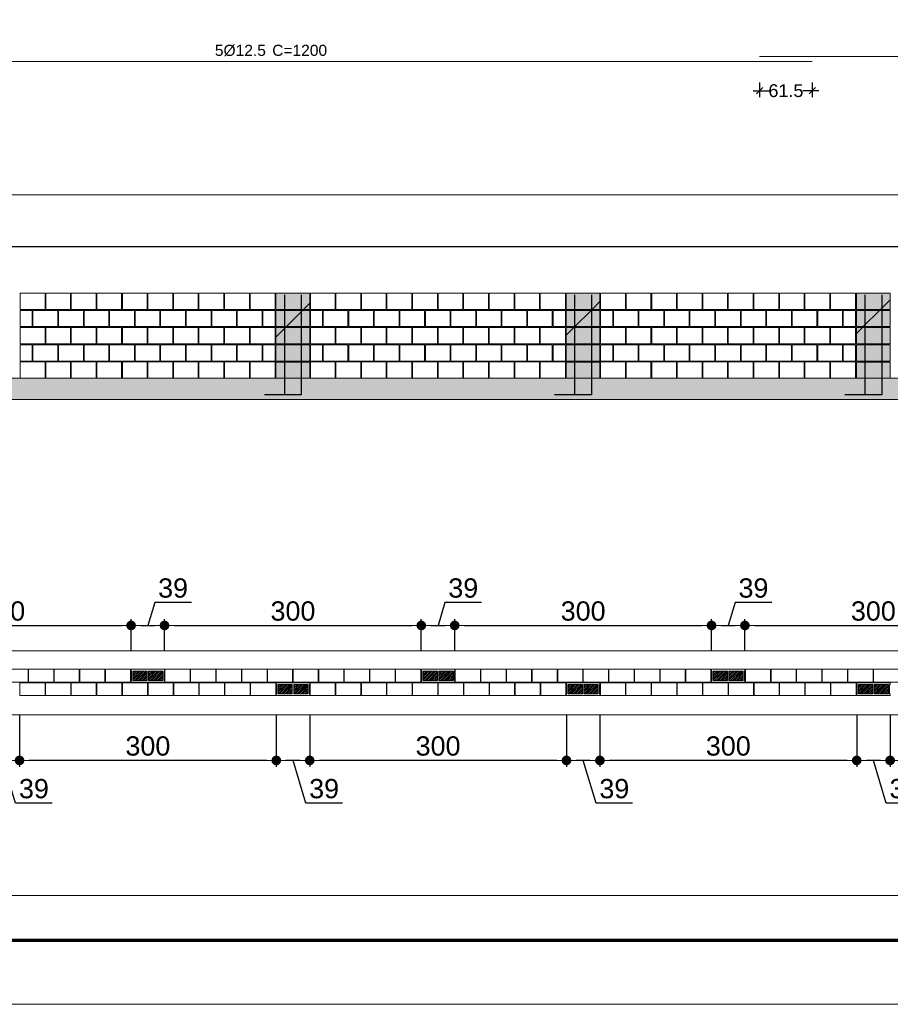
# Model space of a CAD drawing. Header units: millimetres. Extents: x 83 to 471, y -739 to 93.
# Tile 32 of 185: x 151 to 165, y -641 to -626. Entities that reach past the tile are written whole.
import ezdxf
from ezdxf.enums import TextEntityAlignment as Align

# ---------------------------------------------------------------- set-up
doc = ezdxf.new("R2010")
doc.units = ezdxf.units.MM
for name, color, linetype, lineweight in [('.', 7, 'Continuous', 5), ('__MAGNUS.Cota', 30, 'Continuous', 9), ('__MAGNUS.Margem', 7, 'Continuous', 70), ('__MAGNUS.Selo', 7, 'Continuous', 30), ('ALVEOLOS', 7, 'Continuous', 9), ('ARM_LONGITUDINAL_Ø12_5', 7, 'Continuous', 9), ('COTAS', 250, 'Continuous', 5), ('ELE_COT_COT_ARM', 7, 'Continuous', 9), ('ELE_COT_COT_EST', 7, 'Continuous', 9), ('MEIA_PECA', 7, 'Continuous', 0), ('PECA_COMPLETA', 7, 'Continuous', 0), ('PECA_DE_PREENCHIMENTO', 7, 'Continuous', 0), ('POR_ARM_LONG_ARM_TEXTOS', 7, 'Continuous', 9), ('POR_ARM_LONG_TXT_COMP', 7, 'Continuous', 9), ('PREEN_ALVEOLOS', 7, 'Continuous', 9), ('ROTULOS_VERTICAIS', 7, 'Continuous', 9), ('VIG_FACES', 186, 'Continuous', 9)]:
    doc.layers.add(name, color=color, linetype=linetype, lineweight=lineweight)
doc.styles.add('Arial', font='arial.ttf')
doc.styles.add('Arial Narrow', font='ARIALN.TTF')
doc.dimstyles.new('Copy of UM_75.000000', dxfattribs={"dimtxt": 0.3, "dimasz": 0.15, "dimexe": 0.1, "dimexo": 0.3, "dimgap": 0.07, "dimtad": 1, "dimdec": 0, "dimlfac": 75, "dimzin": 0, "dimdsep": 46, "dimtxsty": 'Arial', "dimblk": 'DOT', "dimcen": 0.09, "dimdle": 0.1, "dimclrd": 30, "dimclre": 30, "dimclrt": 7, "dimadec": 1, "dimazin": 2, "dimtfac": 1, "dimtdec": 0, "dimtofl": 0, "dimtmove": 0, "dimatfit": 3, "dimldrblk": 'DOT', "dimfxl": 1, "dimtolj": 1, "dimarcsym": 0})
doc.dimstyles.new('cype_oblique', dxfattribs={"dimtxt": 0.2, "dimasz": 0.1, "dimexe": 0.1, "dimexo": 0.1, "dimgap": 0, "dimtad": 0, "dimdec": 0, "dimlfac": 30, "dimzin": 0, "dimdsep": 46, "dimtxsty": 'Arial', "dimblk1": 'OBLIQUE', "dimblk2": 'OBLIQUE', "dimsah": 1, "dimcen": 0.09, "dimdle": 0.1, "dimadec": 0, "dimazin": 0, "dimtfac": 1, "dimtdec": 0, "dimtofl": 0, "dimtmove": 2, "dimatfit": 3, "dimfxl": 1, "dimtolj": 1, "dimtzin": 0, "dimarcsym": 0})

# ---------------------------------------------------------------- blocks, each defined once
blk = doc.blocks.new('*U1866')
at = {"layer": '__MAGNUS.Margem', "linetype": 'Continuous'}
blk.add_line((-980.92, -2.28), (173.08, -2.28), dxfattribs=at)
at = {"layer": '__MAGNUS.Margem', "lineweight": 9}
blk.add_line((-1005.92, -12.28), (183.08, -12.28), dxfattribs=at)
at = {"layer": '__MAGNUS.Selo', "style": 'Arial Narrow', "width": 1}
for tag, height, p in [('PROPRIETÁRIO', 3.4, (17.21, 48.91)), ('EDIFICAÇÃORESIDENCIAL', 3.4, (17.21, 40.61)), ('ESTRUTURAL', 3.4, (17.8, 20.69)), ('ANTEPROJETO', 2.43, (111.69, 13.5)), ('ARQ01/01', 5.5, (139.44, 9.5)), ('INDICADA', 2.43, (111.53, 8))]:
    blk.add_attdef(tag, text='', height=height, dxfattribs=at).set_placement(p, align=Align.MIDDLE_LEFT)
at = {"layer": '__MAGNUS.Selo', "lineweight": 30, "flags": 104}
for tag, p in [('ENDEREÇODAOBRA', (17.21, 33.54)), ('ENDEREÇODAOBRA', (17.21, 27.87)), ('TÍTULO', (17.21, 10.8))]:
    blk.add_attdef(tag, text='', height=3.4, dxfattribs=at).set_placement(p, align=Align.MIDDLE_LEFT)
blk = doc.blocks.new('_OBLIQUE')
at = {"color": 0, "linetype": 'ByBlock', "lineweight": -2}
blk.add_line((-0.5, -0.5), (0.5, 0.5), dxfattribs=at)
blk = doc.blocks.new('*D5226')
at = {"layer": 'Defpoints', "color": 0}
for p in [(60.33, -2.125), (61.15, -2.125), (61.15, -2.351)]:
    blk.add_point(p, dxfattribs=at)
at = {"layer": 'ELE_COT_COT_ARM', "color": 0, "lineweight": -2}
for p, q in [((60.33, -2.225), (60.33, -2.451)), ((61.15, -2.225), (61.15, -2.451)), ((60.23, -2.351), (60.479, -2.351)), ((61.25, -2.351), (61.001, -2.351))]:
    blk.add_line(p, q, dxfattribs=at)
at = {"layer": 'ELE_COT_COT_ARM', "color": 0, "linetype": 'ByBlock', "lineweight": -2, "xscale": 0.1, "yscale": 0.1, "zscale": 0.1, "rotation": 180}
blk.add_blockref('_OBLIQUE', (60.33, -2.351), dxfattribs=at)
at = {"layer": 'ELE_COT_COT_ARM', "color": 0, "linetype": 'ByBlock', "lineweight": -2, "xscale": 0.1, "yscale": 0.1, "zscale": 0.1}
blk.add_blockref('_OBLIQUE', (61.15, -2.351), dxfattribs=at)
at = {"layer": 'ELE_COT_COT_ARM', "color": 0, "insert": (60.74, -2.351), "char_height": 0.2, "attachment_point": 5, "style": 'Arial'}
blk.add_mtext('\\A1;61.5', dxfattribs=at)
blk = doc.blocks.new('blocoss50')
at = {"layer": 'MEIA_PECA'}
for points in [[(-0.467, -0.268), (-0.467, -0.521), (-0.274, -0.521), (-0.274, -0.268), (-0.467, -0.268)], [(-0.467, -0.804), (-0.467, -1.057), (-0.274, -1.057), (-0.274, -0.804), (-0.467, -0.804)]]:
    blk.add_lwpolyline(points, close=True, dxfattribs=at)
at = {"layer": 'PECA_COMPLETA'}
for points in [[(-4.243, 0), (-4.243, -0.253), (-3.857, -0.253), (-3.857, 0), (-4.243, 0)], [(-3.846, 0), (-3.846, -0.253), (-3.459, -0.253), (-3.459, 0), (-3.846, 0)], [(-3.448, 0), (-3.448, -0.253), (-3.062, -0.253), (-3.062, 0), (-3.448, 0)], [(-3.051, 0), (-3.051, -0.253), (-2.664, -0.253), (-2.664, 0), (-3.051, 0)], [(-2.653, 0), (-2.653, -0.253), (-2.266, -0.253), (-2.266, 0), (-2.653, 0)], [(-2.256, 0), (-2.256, -0.253), (-1.869, -0.253), (-1.869, 0), (-2.256, 0)], [(-1.858, 0), (-1.858, -0.253), (-1.471, -0.253), (-1.471, 0), (-1.858, 0)], [(-1.461, 0), (-1.461, -0.253), (-1.074, -0.253), (-1.074, 0), (-1.461, 0)], [(-1.063, 0), (-1.063, -0.253), (-0.676, -0.253), (-0.676, 0), (-1.063, 0)], [(-0.666, 0), (-0.666, -0.253), (-0.274, -0.253), (-0.274, 0), (-0.666, 0)], [(-4.243, -0.268), (-4.243, -0.521), (-4.055, -0.521), (-4.055, -0.268)], [(-4.044, -0.268), (-4.044, -0.521), (-3.658, -0.521), (-3.658, -0.268), (-4.044, -0.268)], [(-3.647, -0.268), (-3.647, -0.521), (-3.26, -0.521), (-3.26, -0.268), (-3.647, -0.268)], [(-3.249, -0.268), (-3.249, -0.521), (-2.863, -0.521), (-2.863, -0.268), (-3.249, -0.268)], [(-2.852, -0.268), (-2.852, -0.521), (-2.465, -0.521), (-2.465, -0.268), (-2.852, -0.268)], [(-2.454, -0.268), (-2.454, -0.521), (-2.068, -0.521), (-2.068, -0.268), (-2.454, -0.268)], [(-2.057, -0.268), (-2.057, -0.521), (-1.67, -0.521), (-1.67, -0.268), (-2.057, -0.268)], [(-1.659, -0.268), (-1.659, -0.521), (-1.273, -0.521), (-1.273, -0.268), (-1.659, -0.268)], [(-1.262, -0.268), (-1.262, -0.521), (-0.875, -0.521), (-0.875, -0.268), (-1.262, -0.268)], [(-0.864, -0.268), (-0.864, -0.521), (-0.478, -0.521), (-0.478, -0.268), (-0.864, -0.268)], [(-4.243, -0.536), (-4.243, -0.789), (-3.857, -0.789), (-3.857, -0.536), (-4.243, -0.536)], [(-3.846, -0.536), (-3.846, -0.789), (-3.459, -0.789), (-3.459, -0.536), (-3.846, -0.536)], [(-3.448, -0.536), (-3.448, -0.789), (-3.062, -0.789), (-3.062, -0.536), (-3.448, -0.536)], [(-3.051, -0.536), (-3.051, -0.789), (-2.664, -0.789), (-2.664, -0.536), (-3.051, -0.536)], [(-2.653, -0.536), (-2.653, -0.789), (-2.266, -0.789), (-2.266, -0.536), (-2.653, -0.536)], [(-2.256, -0.536), (-2.256, -0.789), (-1.869, -0.789), (-1.869, -0.536), (-2.256, -0.536)], [(-1.858, -0.536), (-1.858, -0.789), (-1.471, -0.789), (-1.471, -0.536), (-1.858, -0.536)], [(-1.461, -0.536), (-1.461, -0.789), (-1.074, -0.789), (-1.074, -0.536), (-1.461, -0.536)], [(-1.063, -0.536), (-1.063, -0.789), (-0.676, -0.789), (-0.676, -0.536), (-1.063, -0.536)], [(-0.666, -0.536), (-0.666, -0.789), (-0.274, -0.789), (-0.274, -0.536), (-0.666, -0.536)], [(-4.243, -0.804), (-4.243, -1.057), (-4.055, -1.057), (-4.055, -0.804)], [(-4.044, -0.804), (-4.044, -1.057), (-3.658, -1.057), (-3.658, -0.804), (-4.044, -0.804)], [(-3.647, -0.804), (-3.647, -1.057), (-3.26, -1.057), (-3.26, -0.804), (-3.647, -0.804)], [(-3.249, -0.804), (-3.249, -1.057), (-2.863, -1.057), (-2.863, -0.804), (-3.249, -0.804)], [(-2.852, -0.804), (-2.852, -1.057), (-2.465, -1.057), (-2.465, -0.804), (-2.852, -0.804)], [(-2.454, -0.804), (-2.454, -1.057), (-2.068, -1.057), (-2.068, -0.804), (-2.454, -0.804)], [(-2.057, -0.804), (-2.057, -1.057), (-1.67, -1.057), (-1.67, -0.804), (-2.057, -0.804)], [(-1.659, -0.804), (-1.659, -1.057), (-1.273, -1.057), (-1.273, -0.804), (-1.659, -0.804)], [(-1.262, -0.804), (-1.262, -1.057), (-0.875, -1.057), (-0.875, -0.804), (-1.262, -0.804)], [(-0.864, -0.804), (-0.864, -1.057), (-0.478, -1.057), (-0.478, -0.804), (-0.864, -0.804)], [(-4.243, -1.072), (-4.243, -1.325), (-3.857, -1.325), (-3.857, -1.072), (-4.243, -1.072)], [(-3.846, -1.072), (-3.846, -1.325), (-3.459, -1.325), (-3.459, -1.072), (-3.846, -1.072)], [(-3.448, -1.072), (-3.448, -1.325), (-3.062, -1.325), (-3.062, -1.072), (-3.448, -1.072)], [(-3.051, -1.072), (-3.051, -1.325), (-2.664, -1.325), (-2.664, -1.072), (-3.051, -1.072)], [(-2.653, -1.072), (-2.653, -1.325), (-2.266, -1.325), (-2.266, -1.072), (-2.653, -1.072)], [(-2.256, -1.072), (-2.256, -1.325), (-1.869, -1.325), (-1.869, -1.072), (-2.256, -1.072)], [(-1.858, -1.072), (-1.858, -1.325), (-1.471, -1.325), (-1.471, -1.072), (-1.858, -1.072)], [(-1.461, -1.072), (-1.461, -1.325), (-1.074, -1.325), (-1.074, -1.072), (-1.461, -1.072)], [(-1.063, -1.072), (-1.063, -1.325), (-0.676, -1.325), (-0.676, -1.072), (-1.063, -1.072)], [(-0.666, -1.072), (-0.666, -1.325), (-0.274, -1.325), (-0.274, -1.072), (-0.666, -1.072)]]:
    blk.add_lwpolyline(points, close=True, dxfattribs=at)
blk = doc.blocks.new('prumada')
at = {"layer": '.'}
h = blk.add_hatch(dxfattribs=at)
h.set_pattern_fill('ANSI31', color=256)
h.paths.add_polyline_path([(-0.525, 0.789), (-0.525, 0.536), (0, 0.536), (0, 0.789), (-0.525, 0.789), (-0.525, 0.789)])
h.paths.add_polyline_path([(-0.525, 1.057), (-0.525, 0.804), (0, 0.804), (0, 1.057), (-0.525, 1.057), (-0.525, 1.057)])
h.paths.add_polyline_path([(-0.525, 0.521), (-0.525, 0.268), (0, 0.268), (0, 0.521), (-0.525, 0.521), (-0.525, 0.521)])
h.paths.add_polyline_path([(-0.525, 0.253), (-0.525, 0), (0, 0), (0, 0.253), (-0.525, 0.253), (-0.525, 0.253)])
h.paths.add_polyline_path([(-0.525, 1.325), (-0.525, 1.072), (0, 1.072), (0, 1.325), (-0.525, 1.325), (-0.525, 1.325)])
h = blk.add_hatch(color=254, dxfattribs=at)
h.dxf.hatch_style = 1
h.paths.add_polyline_path([(-0.525, 0.789), (-0.525, 0.536), (0, 0.536), (0, 0.789), (-0.525, 0.789), (-0.525, 0.789)])
h.paths.add_polyline_path([(-0.525, 1.057), (-0.525, 0.804), (0, 0.804), (0, 1.057), (-0.525, 1.057), (-0.525, 1.057)])
h.paths.add_polyline_path([(-0.525, 0.521), (-0.525, 0.268), (0, 0.268), (0, 0.521), (-0.525, 0.521), (-0.525, 0.521)])
h.paths.add_polyline_path([(-0.525, 0.253), (-0.525, 0), (0, 0), (0, 0.253), (-0.525, 0.253), (-0.525, 0.253)])
h.paths.add_polyline_path([(-0.525, 1.325), (-0.525, 1.072), (0, 1.072), (0, 1.325), (-0.525, 1.325), (-0.525, 1.325)])
for points in [[(-0.394, 1.3), (-0.394, -0.26), (-0.705, -0.26)], [(-0.131, 1.3), (-0.131, -0.26), (-0.442, -0.26)]]:
    blk.add_lwpolyline(points)
at = {"layer": 'PECA_COMPLETA'}
for points in [[(-0.525, 1.325), (-0.525, 1.072), (0, 1.072), (0, 1.325), (-0.525, 1.325)], [(-0.525, 1.057), (-0.525, 0.804), (0, 0.804), (0, 1.057), (-0.525, 1.057)], [(-0.525, 0.789), (-0.525, 0.536), (0, 0.536), (0, 0.789), (-0.525, 0.789)], [(-0.525, 0.521), (-0.525, 0.268), (0, 0.268), (0, 0.521), (-0.525, 0.521)], [(-0.525, 0.253), (-0.525, 0), (0, 0), (0, 0.253), (-0.525, 0.253)]]:
    blk.add_lwpolyline(points, close=True, dxfattribs=at)
blk = doc.blocks.new('bloco 8 furos')
at = {"layer": 'PECA_COMPLETA'}
blk.add_lwpolyline([(0, 0.1), (0.392, 0.1), (0.392, -0.1), (0, -0.1)], close=True, dxfattribs=at)
blk = doc.blocks.new('*U4592')
blk.add_blockref('bloco 8 furos', (-0.196, 0))
blk = doc.blocks.new('*U4591')
at = {"color": 0, "linetype": 'ByBlock', "lineweight": -2, "transparency": 16777216}
for p in [(-3.589, 0), (-3.19, 0), (-2.792, 0), (-2.393, 0), (-1.994, 0), (-1.595, 0), (-1.196, 0), (-0.798, 0), (-0.399, 0), (0, 0)]:
    blk.add_blockref('*U4592', p, dxfattribs=at)
blk = doc.blocks.new('ghghghhfghfgh')
at = {"layer": 'ROTULOS_VERTICAIS'}
h = blk.add_hatch(color=256, dxfattribs=at)
edge = h.paths.add_edge_path(flags=0)
edge.add_arc((-0.438, -0.1), 0.0133, 0, 360)
h = blk.add_hatch(color=256, dxfattribs=at)
edge = h.paths.add_edge_path(flags=0)
edge.add_arc((-0.326, -0.1), 0.0133, 0, 360)
h = blk.add_hatch(color=256, dxfattribs=at)
edge = h.paths.add_edge_path(flags=0)
edge.add_arc((-0.194, -0.1), 0.0133, 0, 360)
h = blk.add_hatch(color=256, dxfattribs=at)
edge = h.paths.add_edge_path(flags=0)
edge.add_arc((-0.082, -0.1), 0.0133, 0, 360)
at = {"layer": 'ALVEOLOS'}
for p, q in [((-0.52, 0), (0, 0)), ((0, -0.2), (-0.52, -0.2))]:
    blk.add_line(p, q, dxfattribs=at)
for points in [[(-0.52, 0), (-0.52, -0.027), (-0.513, -0.027), (-0.513, -0.173)], [(0, 0), (0, -0.027), (-0.007, -0.027), (-0.007, -0.173)], [(-0.52, -0.2), (-0.52, -0.173), (-0.513, -0.173)], [(0, -0.2), (0, -0.173), (-0.007, -0.173)]]:
    blk.add_lwpolyline(points, dxfattribs=at)
for points in [[(-0.493, -0.173), (-0.271, -0.173), (-0.271, -0.027), (-0.493, -0.027)], [(-0.249, -0.173), (-0.027, -0.173), (-0.027, -0.027), (-0.249, -0.027)]]:
    blk.add_lwpolyline(points, close=True, dxfattribs=at)
at = {"layer": 'PREEN_ALVEOLOS'}
for p, q in [((-0.493, -0.142), (-0.378, -0.027)), ((-0.493, -0.086), (-0.434, -0.027)), ((-0.493, -0.029), (-0.491, -0.027)), ((-0.493, -0.057), (-0.463, -0.027)), ((-0.493, -0.114), (-0.406, -0.027)), ((-0.493, -0.171), (-0.349, -0.027)), ((-0.468, -0.173), (-0.321, -0.027)), ((-0.44, -0.173), (-0.293, -0.027)), ((-0.411, -0.173), (-0.271, -0.033)), ((-0.383, -0.173), (-0.271, -0.061)), ((-0.355, -0.173), (-0.271, -0.089)), ((-0.326, -0.173), (-0.271, -0.118)), ((-0.298, -0.173), (-0.271, -0.146)), ((-0.249, -0.142), (-0.134, -0.027)), ((-0.249, -0.086), (-0.19, -0.027)), ((-0.249, -0.029), (-0.247, -0.027)), ((-0.249, -0.057), (-0.219, -0.027)), ((-0.249, -0.114), (-0.162, -0.027)), ((-0.249, -0.171), (-0.105, -0.027)), ((-0.224, -0.173), (-0.077, -0.027)), ((-0.196, -0.173), (-0.049, -0.027)), ((-0.167, -0.173), (-0.027, -0.033)), ((-0.139, -0.173), (-0.027, -0.061)), ((-0.111, -0.173), (-0.027, -0.089)), ((-0.082, -0.173), (-0.027, -0.118)), ((-0.054, -0.173), (-0.027, -0.146))]:
    blk.add_line(p, q, dxfattribs=at)
at = {"layer": 'ROTULOS_VERTICAIS'}
for centre in [(-0.438, -0.1), (-0.326, -0.1), (-0.194, -0.1), (-0.082, -0.1)]:
    blk.add_circle(centre, 0.0133, dxfattribs=at)
blk = doc.blocks.new('*U4594')
blk.add_blockref('bloco 8 furos', (-0.196, 0))
blk = doc.blocks.new('*U4593')
at = {"color": 0, "linetype": 'ByBlock', "lineweight": -2, "transparency": 16777216}
for p in [(-3.589, 0), (-3.19, 0), (-2.792, 0), (-2.393, 0), (-1.994, 0), (-1.595, 0), (-1.196, 0), (-0.798, 0), (-0.399, 0), (0, 0)]:
    blk.add_blockref('*U4594', p, dxfattribs=at)
blk = doc.blocks.new('*U4596')
blk.add_blockref('bloco 8 furos', (-0.196, 0))
blk = doc.blocks.new('*U4595')
at = {"color": 0, "linetype": 'ByBlock', "lineweight": -2, "transparency": 16777216}
for p in [(-3.589, 0), (-3.19, 0), (-2.792, 0), (-2.393, 0), (-1.994, 0), (-1.595, 0), (-1.196, 0), (-0.798, 0), (-0.399, 0), (0, 0)]:
    blk.add_blockref('*U4596', p, dxfattribs=at)
blk = doc.blocks.new('*U4598')
blk.add_blockref('bloco 8 furos', (-0.196, 0))
blk = doc.blocks.new('*U4597')
at = {"color": 0, "linetype": 'ByBlock', "lineweight": -2, "transparency": 16777216}
for p in [(-3.589, 0), (-3.19, 0), (-2.792, 0), (-2.393, 0), (-1.994, 0), (-1.595, 0), (-1.196, 0), (-0.798, 0), (-0.399, 0), (0, 0)]:
    blk.add_blockref('*U4598', p, dxfattribs=at)
blk = doc.blocks.new('_DOT')
at = {"layer": '__MAGNUS.Cota', "linetype": 'ByBlock'}
blk.add_line((-0.5, 0), (-1, 0), dxfattribs=at)
at = {"layer": '__MAGNUS.Cota', "linetype": 'ByBlock', "const_width": 0.5}
blk.add_lwpolyline([(-0.25, 0, 1), (0.25, 0, 1)], format="xyb", close=True, dxfattribs=at)
blk = doc.blocks.new('*D4652')
at = {"layer": 'COTAS', "color": 30, "lineweight": -2}
for p, q in [((164.755, -636.458), (164.755, -637.268)), ((168.752, -636.458), (168.752, -637.268)), ((168.602, -637.168), (164.905, -637.168))]:
    blk.add_line(p, q, dxfattribs=at)
at = {"layer": 'Defpoints', "color": 0}
for p in [(164.755, -636.158), (168.752, -636.158), (164.755, -637.168)]:
    blk.add_point(p, dxfattribs=at)
at = {"layer": 'COTAS', "color": 30, "linetype": 'ByBlock', "lineweight": -2, "xscale": 0.15, "yscale": 0.15, "zscale": 0.15, "rotation": 180}
blk.add_blockref('_DOT', (164.755, -637.168), dxfattribs=at)
at = {"layer": 'COTAS', "color": 30, "linetype": 'ByBlock', "lineweight": -2, "xscale": 0.15, "yscale": 0.15, "zscale": 0.15}
blk.add_blockref('_DOT', (168.752, -637.168), dxfattribs=at)
at = {"layer": 'COTAS', "color": 7, "insert": (166.753, -636.945), "char_height": 0.3, "attachment_point": 5, "style": 'Arial'}
blk.add_mtext('\\A1;300', dxfattribs=at)
blk = doc.blocks.new('*D4653')
at = {"layer": 'COTAS', "color": 30, "lineweight": -2}
for p, q in [((164.235, -636.458), (164.235, -637.268)), ((164.755, -636.458), (164.755, -637.268)), ((164.605, -637.168), (164.385, -637.168)), ((164.694, -637.833), (164.495, -637.168)), ((165.264, -637.833), (164.694, -637.833))]:
    blk.add_line(p, q, dxfattribs=at)
at = {"layer": 'Defpoints', "color": 0}
for p in [(164.235, -636.158), (164.755, -636.158), (164.235, -637.168)]:
    blk.add_point(p, dxfattribs=at)
at = {"layer": 'COTAS', "color": 30, "linetype": 'ByBlock', "lineweight": -2, "xscale": 0.15, "yscale": 0.15, "zscale": 0.15, "rotation": 180}
blk.add_blockref('_DOT', (164.235, -637.168), dxfattribs=at)
at = {"layer": 'COTAS', "color": 30, "linetype": 'ByBlock', "lineweight": -2, "xscale": 0.15, "yscale": 0.15, "zscale": 0.15}
blk.add_blockref('_DOT', (164.755, -637.168), dxfattribs=at)
at = {"layer": 'COTAS', "color": 7, "insert": (164.979, -637.609), "char_height": 0.3, "attachment_point": 5, "style": 'Arial'}
blk.add_mtext('\\A1;39', dxfattribs=at)
blk = doc.blocks.new('*D4654')
at = {"layer": 'COTAS', "color": 30, "lineweight": -2}
for p, q in [((160.238, -636.458), (160.238, -637.268)), ((164.235, -636.458), (164.235, -637.268)), ((164.085, -637.168), (160.388, -637.168))]:
    blk.add_line(p, q, dxfattribs=at)
at = {"layer": 'Defpoints', "color": 0}
for p in [(160.238, -636.158), (164.235, -636.158), (160.238, -637.168)]:
    blk.add_point(p, dxfattribs=at)
at = {"layer": 'COTAS', "color": 30, "linetype": 'ByBlock', "lineweight": -2, "xscale": 0.15, "yscale": 0.15, "zscale": 0.15, "rotation": 180}
blk.add_blockref('_DOT', (160.238, -637.168), dxfattribs=at)
at = {"layer": 'COTAS', "color": 30, "linetype": 'ByBlock', "lineweight": -2, "xscale": 0.15, "yscale": 0.15, "zscale": 0.15}
blk.add_blockref('_DOT', (164.235, -637.168), dxfattribs=at)
at = {"layer": 'COTAS', "color": 7, "insert": (162.236, -636.945), "char_height": 0.3, "attachment_point": 5, "style": 'Arial'}
blk.add_mtext('\\A1;300', dxfattribs=at)
blk = doc.blocks.new('*D4655')
at = {"layer": 'COTAS', "color": 30, "lineweight": -2}
for p, q in [((159.718, -636.458), (159.718, -637.268)), ((160.238, -636.458), (160.238, -637.268)), ((160.088, -637.168), (159.868, -637.168)), ((160.177, -637.833), (159.978, -637.168)), ((160.747, -637.833), (160.177, -637.833))]:
    blk.add_line(p, q, dxfattribs=at)
at = {"layer": 'Defpoints', "color": 0}
for p in [(159.718, -636.158), (160.238, -636.158), (159.718, -637.168)]:
    blk.add_point(p, dxfattribs=at)
at = {"layer": 'COTAS', "color": 30, "linetype": 'ByBlock', "lineweight": -2, "xscale": 0.15, "yscale": 0.15, "zscale": 0.15, "rotation": 180}
blk.add_blockref('_DOT', (159.718, -637.168), dxfattribs=at)
at = {"layer": 'COTAS', "color": 30, "linetype": 'ByBlock', "lineweight": -2, "xscale": 0.15, "yscale": 0.15, "zscale": 0.15}
blk.add_blockref('_DOT', (160.238, -637.168), dxfattribs=at)
at = {"layer": 'COTAS', "color": 7, "insert": (160.462, -637.609), "char_height": 0.3, "attachment_point": 5, "style": 'Arial'}
blk.add_mtext('\\A1;39', dxfattribs=at)
blk = doc.blocks.new('*D4656')
at = {"layer": 'COTAS', "color": 30, "lineweight": -2}
for p, q in [((155.721, -636.458), (155.721, -637.268)), ((159.718, -636.458), (159.718, -637.268)), ((159.568, -637.168), (155.871, -637.168))]:
    blk.add_line(p, q, dxfattribs=at)
at = {"layer": 'Defpoints', "color": 0}
for p in [(155.721, -636.158), (159.718, -636.158), (155.721, -637.168)]:
    blk.add_point(p, dxfattribs=at)
at = {"layer": 'COTAS', "color": 30, "linetype": 'ByBlock', "lineweight": -2, "xscale": 0.15, "yscale": 0.15, "zscale": 0.15, "rotation": 180}
blk.add_blockref('_DOT', (155.721, -637.168), dxfattribs=at)
at = {"layer": 'COTAS', "color": 30, "linetype": 'ByBlock', "lineweight": -2, "xscale": 0.15, "yscale": 0.15, "zscale": 0.15}
blk.add_blockref('_DOT', (159.718, -637.168), dxfattribs=at)
at = {"layer": 'COTAS', "color": 7, "insert": (157.719, -636.945), "char_height": 0.3, "attachment_point": 5, "style": 'Arial'}
blk.add_mtext('\\A1;300', dxfattribs=at)
blk = doc.blocks.new('*D4657')
at = {"layer": 'COTAS', "color": 30, "lineweight": -2}
for p, q in [((155.201, -636.458), (155.201, -637.268)), ((155.721, -636.458), (155.721, -637.268)), ((155.571, -637.168), (155.351, -637.168)), ((155.66, -637.833), (155.461, -637.168)), ((156.23, -637.833), (155.66, -637.833))]:
    blk.add_line(p, q, dxfattribs=at)
at = {"layer": 'Defpoints', "color": 0}
for p in [(155.201, -636.158), (155.721, -636.158), (155.201, -637.168)]:
    blk.add_point(p, dxfattribs=at)
at = {"layer": 'COTAS', "color": 30, "linetype": 'ByBlock', "lineweight": -2, "xscale": 0.15, "yscale": 0.15, "zscale": 0.15, "rotation": 180}
blk.add_blockref('_DOT', (155.201, -637.168), dxfattribs=at)
at = {"layer": 'COTAS', "color": 30, "linetype": 'ByBlock', "lineweight": -2, "xscale": 0.15, "yscale": 0.15, "zscale": 0.15}
blk.add_blockref('_DOT', (155.721, -637.168), dxfattribs=at)
at = {"layer": 'COTAS', "color": 7, "insert": (155.945, -637.609), "char_height": 0.3, "attachment_point": 5, "style": 'Arial'}
blk.add_mtext('\\A1;39', dxfattribs=at)
blk = doc.blocks.new('*D4658')
at = {"layer": 'COTAS', "color": 30, "lineweight": -2}
for p, q in [((151.204, -636.458), (151.204, -637.268)), ((155.201, -636.458), (155.201, -637.268)), ((155.051, -637.168), (151.354, -637.168))]:
    blk.add_line(p, q, dxfattribs=at)
at = {"layer": 'Defpoints', "color": 0}
for p in [(151.204, -636.158), (155.201, -636.158), (151.204, -637.168)]:
    blk.add_point(p, dxfattribs=at)
at = {"layer": 'COTAS', "color": 30, "linetype": 'ByBlock', "lineweight": -2, "xscale": 0.15, "yscale": 0.15, "zscale": 0.15, "rotation": 180}
blk.add_blockref('_DOT', (151.204, -637.168), dxfattribs=at)
at = {"layer": 'COTAS', "color": 30, "linetype": 'ByBlock', "lineweight": -2, "xscale": 0.15, "yscale": 0.15, "zscale": 0.15}
blk.add_blockref('_DOT', (155.201, -637.168), dxfattribs=at)
at = {"layer": 'COTAS', "color": 7, "insert": (153.202, -636.945), "char_height": 0.3, "attachment_point": 5, "style": 'Arial'}
blk.add_mtext('\\A1;300', dxfattribs=at)
blk = doc.blocks.new('*D4659')
at = {"layer": 'COTAS', "color": 30, "lineweight": -2}
for p, q in [((150.684, -636.458), (150.684, -637.268)), ((151.204, -636.458), (151.204, -637.268)), ((151.054, -637.168), (150.834, -637.168)), ((151.143, -637.833), (150.944, -637.168)), ((151.713, -637.833), (151.143, -637.833))]:
    blk.add_line(p, q, dxfattribs=at)
at = {"layer": 'Defpoints', "color": 0}
for p in [(150.684, -636.158), (151.204, -636.158), (150.684, -637.168)]:
    blk.add_point(p, dxfattribs=at)
at = {"layer": 'COTAS', "color": 30, "linetype": 'ByBlock', "lineweight": -2, "xscale": 0.15, "yscale": 0.15, "zscale": 0.15, "rotation": 180}
blk.add_blockref('_DOT', (150.684, -637.168), dxfattribs=at)
at = {"layer": 'COTAS', "color": 30, "linetype": 'ByBlock', "lineweight": -2, "xscale": 0.15, "yscale": 0.15, "zscale": 0.15}
blk.add_blockref('_DOT', (151.204, -637.168), dxfattribs=at)
at = {"layer": 'COTAS', "color": 7, "insert": (151.428, -637.609), "char_height": 0.3, "attachment_point": 5, "style": 'Arial'}
blk.add_mtext('\\A1;39', dxfattribs=at)
blk = doc.blocks.new('*D4685')
at = {"layer": 'COTAS', "color": 30, "lineweight": -2}
for p, q in [((148.944, -635.463), (148.944, -634.967)), ((152.941, -635.463), (152.941, -634.967)), ((149.094, -635.067), (152.791, -635.067))]:
    blk.add_line(p, q, dxfattribs=at)
at = {"layer": 'Defpoints', "color": 0}
for p in [(152.941, -635.067), (148.944, -635.763), (152.941, -635.763)]:
    blk.add_point(p, dxfattribs=at)
at = {"layer": 'COTAS', "color": 30, "linetype": 'ByBlock', "lineweight": -2, "xscale": 0.15, "yscale": 0.15, "zscale": 0.15, "rotation": 180}
blk.add_blockref('_DOT', (148.944, -635.067), dxfattribs=at)
at = {"layer": 'COTAS', "color": 30, "linetype": 'ByBlock', "lineweight": -2, "xscale": 0.15, "yscale": 0.15, "zscale": 0.15}
blk.add_blockref('_DOT', (152.941, -635.067), dxfattribs=at)
at = {"layer": 'COTAS', "color": 7, "insert": (150.943, -634.844), "char_height": 0.3, "attachment_point": 5, "style": 'Arial'}
blk.add_mtext('\\A1;300', dxfattribs=at)
blk = doc.blocks.new('*D4686')
at = {"layer": 'COTAS', "color": 30, "lineweight": -2}
for p, q in [((153.309, -634.709), (153.201, -635.067)), ((153.879, -634.709), (153.309, -634.709)), ((152.941, -635.463), (152.941, -634.967)), ((153.461, -635.463), (153.461, -634.967)), ((153.091, -635.067), (153.311, -635.067))]:
    blk.add_line(p, q, dxfattribs=at)
at = {"layer": 'Defpoints', "color": 0}
for p in [(153.461, -635.067), (152.941, -635.763), (153.461, -635.763)]:
    blk.add_point(p, dxfattribs=at)
at = {"layer": 'COTAS', "color": 30, "linetype": 'ByBlock', "lineweight": -2, "xscale": 0.15, "yscale": 0.15, "zscale": 0.15, "rotation": 180}
blk.add_blockref('_DOT', (152.941, -635.067), dxfattribs=at)
at = {"layer": 'COTAS', "color": 30, "linetype": 'ByBlock', "lineweight": -2, "xscale": 0.15, "yscale": 0.15, "zscale": 0.15}
blk.add_blockref('_DOT', (153.461, -635.067), dxfattribs=at)
at = {"layer": 'COTAS', "color": 7, "insert": (153.594, -634.486), "char_height": 0.3, "attachment_point": 5, "style": 'Arial'}
blk.add_mtext('\\A1;39', dxfattribs=at)
blk = doc.blocks.new('*D4687')
at = {"layer": 'COTAS', "color": 30, "lineweight": -2}
for p, q in [((153.461, -635.463), (153.461, -634.967)), ((157.458, -635.463), (157.458, -634.967)), ((153.611, -635.067), (157.308, -635.067))]:
    blk.add_line(p, q, dxfattribs=at)
at = {"layer": 'Defpoints', "color": 0}
for p in [(157.458, -635.067), (153.461, -635.763), (157.458, -635.763)]:
    blk.add_point(p, dxfattribs=at)
at = {"layer": 'COTAS', "color": 30, "linetype": 'ByBlock', "lineweight": -2, "xscale": 0.15, "yscale": 0.15, "zscale": 0.15, "rotation": 180}
blk.add_blockref('_DOT', (153.461, -635.067), dxfattribs=at)
at = {"layer": 'COTAS', "color": 30, "linetype": 'ByBlock', "lineweight": -2, "xscale": 0.15, "yscale": 0.15, "zscale": 0.15}
blk.add_blockref('_DOT', (157.458, -635.067), dxfattribs=at)
at = {"layer": 'COTAS', "color": 7, "insert": (155.46, -634.844), "char_height": 0.3, "attachment_point": 5, "style": 'Arial'}
blk.add_mtext('\\A1;300', dxfattribs=at)
blk = doc.blocks.new('*D4688')
at = {"layer": 'COTAS', "color": 30, "lineweight": -2}
for p, q in [((157.826, -634.709), (157.718, -635.067)), ((158.396, -634.709), (157.826, -634.709)), ((157.458, -635.463), (157.458, -634.967)), ((157.978, -635.463), (157.978, -634.967)), ((157.608, -635.067), (157.828, -635.067))]:
    blk.add_line(p, q, dxfattribs=at)
at = {"layer": 'Defpoints', "color": 0}
for p in [(157.978, -635.067), (157.458, -635.763), (157.978, -635.763)]:
    blk.add_point(p, dxfattribs=at)
at = {"layer": 'COTAS', "color": 30, "linetype": 'ByBlock', "lineweight": -2, "xscale": 0.15, "yscale": 0.15, "zscale": 0.15, "rotation": 180}
blk.add_blockref('_DOT', (157.458, -635.067), dxfattribs=at)
at = {"layer": 'COTAS', "color": 30, "linetype": 'ByBlock', "lineweight": -2, "xscale": 0.15, "yscale": 0.15, "zscale": 0.15}
blk.add_blockref('_DOT', (157.978, -635.067), dxfattribs=at)
at = {"layer": 'COTAS', "color": 7, "insert": (158.111, -634.486), "char_height": 0.3, "attachment_point": 5, "style": 'Arial'}
blk.add_mtext('\\A1;39', dxfattribs=at)
blk = doc.blocks.new('*D4689')
at = {"layer": 'COTAS', "color": 30, "lineweight": -2}
for p, q in [((157.978, -635.463), (157.978, -634.967)), ((161.975, -635.463), (161.975, -634.967)), ((158.128, -635.067), (161.825, -635.067))]:
    blk.add_line(p, q, dxfattribs=at)
at = {"layer": 'Defpoints', "color": 0}
for p in [(161.975, -635.067), (157.978, -635.763), (161.975, -635.763)]:
    blk.add_point(p, dxfattribs=at)
at = {"layer": 'COTAS', "color": 30, "linetype": 'ByBlock', "lineweight": -2, "xscale": 0.15, "yscale": 0.15, "zscale": 0.15, "rotation": 180}
blk.add_blockref('_DOT', (157.978, -635.067), dxfattribs=at)
at = {"layer": 'COTAS', "color": 30, "linetype": 'ByBlock', "lineweight": -2, "xscale": 0.15, "yscale": 0.15, "zscale": 0.15}
blk.add_blockref('_DOT', (161.975, -635.067), dxfattribs=at)
at = {"layer": 'COTAS', "color": 7, "insert": (159.977, -634.844), "char_height": 0.3, "attachment_point": 5, "style": 'Arial'}
blk.add_mtext('\\A1;300', dxfattribs=at)
blk = doc.blocks.new('*D4690')
at = {"layer": 'COTAS', "color": 30, "lineweight": -2}
for p, q in [((162.343, -634.709), (162.235, -635.067)), ((162.913, -634.709), (162.343, -634.709)), ((161.975, -635.463), (161.975, -634.967)), ((162.495, -635.463), (162.495, -634.967)), ((162.125, -635.067), (162.345, -635.067))]:
    blk.add_line(p, q, dxfattribs=at)
at = {"layer": 'Defpoints', "color": 0}
for p in [(162.495, -635.067), (161.975, -635.763), (162.495, -635.763)]:
    blk.add_point(p, dxfattribs=at)
at = {"layer": 'COTAS', "color": 30, "linetype": 'ByBlock', "lineweight": -2, "xscale": 0.15, "yscale": 0.15, "zscale": 0.15, "rotation": 180}
blk.add_blockref('_DOT', (161.975, -635.067), dxfattribs=at)
at = {"layer": 'COTAS', "color": 30, "linetype": 'ByBlock', "lineweight": -2, "xscale": 0.15, "yscale": 0.15, "zscale": 0.15}
blk.add_blockref('_DOT', (162.495, -635.067), dxfattribs=at)
at = {"layer": 'COTAS', "color": 7, "insert": (162.628, -634.486), "char_height": 0.3, "attachment_point": 5, "style": 'Arial'}
blk.add_mtext('\\A1;39', dxfattribs=at)
blk = doc.blocks.new('*D4691')
at = {"layer": 'COTAS', "color": 30, "lineweight": -2}
for p, q in [((162.495, -635.463), (162.495, -634.967)), ((166.492, -635.463), (166.492, -634.967)), ((162.645, -635.067), (166.342, -635.067))]:
    blk.add_line(p, q, dxfattribs=at)
at = {"layer": 'Defpoints', "color": 0}
for p in [(166.492, -635.067), (162.495, -635.763), (166.492, -635.763)]:
    blk.add_point(p, dxfattribs=at)
at = {"layer": 'COTAS', "color": 30, "linetype": 'ByBlock', "lineweight": -2, "xscale": 0.15, "yscale": 0.15, "zscale": 0.15, "rotation": 180}
blk.add_blockref('_DOT', (162.495, -635.067), dxfattribs=at)
at = {"layer": 'COTAS', "color": 30, "linetype": 'ByBlock', "lineweight": -2, "xscale": 0.15, "yscale": 0.15, "zscale": 0.15}
blk.add_blockref('_DOT', (166.492, -635.067), dxfattribs=at)
at = {"layer": 'COTAS', "color": 7, "insert": (164.494, -634.844), "char_height": 0.3, "attachment_point": 5, "style": 'Arial'}
blk.add_mtext('\\A1;300', dxfattribs=at)
blk = doc.blocks.new('*U4622')
blk.add_blockref('bloco 8 furos', (-0.196, 0))
blk = doc.blocks.new('*U4621')
at = {"color": 0, "linetype": 'ByBlock', "lineweight": -2, "transparency": 16777216}
for p in [(-3.589, 0), (-3.19, 0), (-2.792, 0), (-2.393, 0), (-1.994, 0), (-1.595, 0), (-1.196, 0), (-0.798, 0), (-0.399, 0), (0, 0)]:
    blk.add_blockref('*U4622', p, dxfattribs=at)
blk = doc.blocks.new('*U4624')
blk.add_blockref('bloco 8 furos', (-0.196, 0))
blk = doc.blocks.new('*U4623')
at = {"color": 0, "linetype": 'ByBlock', "lineweight": -2, "transparency": 16777216}
for p in [(-3.589, 0), (-3.19, 0), (-2.792, 0), (-2.393, 0), (-1.994, 0), (-1.595, 0), (-1.196, 0), (-0.798, 0), (-0.399, 0), (0, 0)]:
    blk.add_blockref('*U4624', p, dxfattribs=at)
blk = doc.blocks.new('*U4626')
blk.add_blockref('bloco 8 furos', (-0.196, 0))
blk = doc.blocks.new('*U4625')
at = {"color": 0, "linetype": 'ByBlock', "lineweight": -2, "transparency": 16777216}
for p in [(-3.589, 0), (-3.19, 0), (-2.792, 0), (-2.393, 0), (-1.994, 0), (-1.595, 0), (-1.196, 0), (-0.798, 0), (-0.399, 0), (0, 0)]:
    blk.add_blockref('*U4626', p, dxfattribs=at)
blk = doc.blocks.new('G$C42583CF2')
at = {"layer": 'ARM_LONGITUDINAL_Ø12_5'}
for points in [[(60.33, -1.819), (76.33, -1.819)], [(45.15, -1.896), (61.15, -1.896)]]:
    blk.add_lwpolyline(points, dxfattribs=at)
at = {"layer": 'ELE_COT_COT_EST'}
blk.add_lwpolyline([(0, -3.973), (84.947, -3.973), (84.947, -3.846)], dxfattribs=at)
at = {"layer": 'POR_ARM_LONG_ARM_TEXTOS', "style": 'Arial'}
blk.add_text('5%%c12.5', height=0.1733, dxfattribs=at).set_placement((51.852, -1.809))
at = {"layer": 'POR_ARM_LONG_TXT_COMP', "style": 'Arial'}
blk.add_text(' C=1200', height=0.1733, dxfattribs=at).set_placement((52.677, -1.809))
at = {"layer": 'ELE_COT_COT_ARM'}
dim = blk.add_aligned_dim(p1=(60.33, -2.125), p2=(61.15, -2.125), distance=-0.226, text='61.5', dimstyle='cype_oblique', dxfattribs=at)
dim.commit()
dim.dimension.update_dxf_attribs({"geometry": '*D5226', "text_midpoint": (60.74, -2.351)})

msp = doc.modelspace()

# ---------------------------------------------------------------- hatches: boundary and pattern name
at = {"layer": '.', "lineweight": 0}
h = msp.add_hatch(dxfattribs=at)
h.set_pattern_fill('AR-CONC', color=256, scale=0.0015)
h.set_pattern_definition([(50, (10.07631, -374.60226), (0.273277, -0.02390863), [0.028575, -0.314325]), (355, (10.0763, -374.60226), (-0.05286513, 0.28658527), [0.02286, -0.25146088]), (100.45144, (10.09908, -374.60425), (0.22041187, 0.26267663), [0.02428501, -0.26713537]), (46.1842, (10.0763, -374.52606), (0.40661856, -0.0630635), [0.0428625, -0.4714875]), (96.63556, (10.1102, -374.5313), (0.3561062, 0.3711392), [0.03642753, -0.4007034]), (351.18415, (10.0763, -374.52606), (0.3561062, 0.3711392), [0.03428995, -0.3771896]), (21, (10.11441, -374.5451), (0.22742159, -0.1533978), [0.028575, -0.314325]), (326, (10.1144, -374.5451), (0.09270304, 0.27628195), [0.02286, -0.25146]), (71.451445, (10.13336, -374.5579), (0.32012463, 0.12288415), [0.02428501, -0.2671349]), (37.5, (10.07631, -374.60226), (0.004632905, 0.126832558), [0, -0.248412, 0, -0.25527, 0, -0.2524125]), (7.5, (10.07631, -374.60226), (0.100229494, 0.15027086), [0, -0.145542, 0, -0.242697, 0, -0.0962025]), (327.5, (9.99135, -374.60226), (0.203385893, -0.008593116), [0, -0.09525, 0, -0.29718, 0, -0.394335]), (317.5, (9.95325, -374.60226), (0.22219377, 0.03813974), [0, -0.123825, 0, -0.197358, 0, -0.280035])])
h.paths.add_polyline_path([(102.39289, -631.21895), (187.33956, -631.21895), (187.33956, -631.54895), (102.39289, -631.54895), (102.39289, -631.21895)])

# ---------------------------------------------------------------- linework, layer by layer
msp.add_line((194.51797, -629.17112), (96.62457, -629.17112))
at = {"layer": 'PECA_COMPLETA'}
msp.add_lwpolyline([(194.51797, -639.2695), (96.62457, -639.2695), (96.62457, -557.92932), (194.51797, -557.92932)], close=True, dxfattribs=at)
at = {"layer": 'PECA_DE_PREENCHIMENTO'}
msp.add_lwpolyline([(102.39289, -631.21895), (187.33956, -631.21895), (187.33956, -631.54895), (102.39289, -631.54895)], close=True, dxfattribs=at)
at = {"layer": 'VIG_FACES'}
for p, q in [((102.39289, -635.45951), (187.33956, -635.45951)), ((102.39289, -636.45617), (187.33956, -636.45617))]:
    msp.add_line(p, q, dxfattribs=at)

# ---------------------------------------------------------------- block references
for name, p in [('G$C42583CF2', (102.39289, -624.39183)), ('blocoss50', (155.45783, -629.89361)), ('prumada', (155.72056, -631.21895)), ('blocoss50', (159.97483, -629.89361)), ('prumada', (160.23756, -631.21895)), ('blocoss50', (164.49183, -629.89361)), ('prumada', (164.75456, -631.21895)), ('*U4597', (152.73642, -635.84953)), ('ghghghhfghfgh', (153.46139, -635.74953)), ('*U4595', (157.25342, -635.84953)), ('ghghghhfghfgh', (157.97839, -635.74953)), ('*U4593', (161.77042, -635.84953)), ('ghghghhfghfgh', (162.49539, -635.74953)), ('*U4591', (166.28742, -635.84953)), ('*U4625', (154.99559, -636.05784)), ('ghghghhfghfgh', (155.72056, -635.95784)), ('*U4623', (159.51259, -636.05784)), ('ghghghhfghfgh', (160.23756, -635.95784)), ('*U4621', (164.02959, -636.05784)), ('ghghghhfghfgh', (164.75456, -635.95784))]:
    msp.add_blockref(name, p)
at = {"layer": '__MAGNUS.Selo', "color": 7, "true_color": 0xffffff, "xscale": 0.0999999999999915, "yscale": 0.0999999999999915, "zscale": 0.0999999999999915}
msp.add_blockref('*U1866', (194.62889, -639.73632), dxfattribs=at)

# ---------------------------------------------------------------- dimensions: what is measured, and where the dimension line sits
at = {"layer": 'COTAS'}
for base, p1, p2, picture, middle in [((153.46139, -635.06718), (152.94139, -635.76287), (153.46139, -635.76287), '*D4686', (153.37887, -634.48563)), ((157.97839, -635.06718), (157.45839, -635.76287), (157.97839, -635.76287), '*D4688', (157.89587, -634.48563)), ((162.49539, -635.06718), (161.97539, -635.76287), (162.49539, -635.76287), '*D4690', (162.41287, -634.48563)), ((152.94139, -635.06718), (148.94439, -635.76287), (152.94139, -635.76287), '*D4685', (150.94289, -634.8439)), ((157.45839, -635.06718), (153.46139, -635.76287), (157.45839, -635.76287), '*D4687', (155.45989, -634.8439)), ((161.97539, -635.06718), (157.97839, -635.76287), (161.97539, -635.76287), '*D4689', (159.97689, -634.8439)), ((166.49239, -635.06718), (162.49539, -635.76287), (166.49239, -635.76287), '*D4691', (164.49389, -634.8439)), ((150.68356, -637.16792), (151.20356, -636.15784), (150.68356, -636.15784), '*D4659', (151.21301, -637.60947)), ((151.20356, -637.16792), (155.20056, -636.15784), (151.20356, -636.15784), '*D4658', (153.20206, -636.94464)), ((155.20056, -637.16792), (155.72056, -636.15784), (155.20056, -636.15784), '*D4657', (155.73001, -637.60947)), ((155.72056, -637.16792), (159.71756, -636.15784), (155.72056, -636.15784), '*D4656', (157.71906, -636.94464)), ((159.71756, -637.16792), (160.23756, -636.15784), (159.71756, -636.15784), '*D4655', (160.24701, -637.60947)), ((160.23756, -637.16792), (164.23456, -636.15784), (160.23756, -636.15784), '*D4654', (162.23606, -636.94464)), ((164.23456, -637.16792), (164.75456, -636.15784), (164.23456, -636.15784), '*D4653', (164.76401, -637.60947)), ((164.75456, -637.16792), (168.75156, -636.15784), (164.75456, -636.15784), '*D4652', (166.75306, -636.94464))]:
    dim = msp.add_linear_dim(base=base, p1=p1, p2=p2, dimstyle='Copy of UM_75.000000', override={"dimtmove": 1}, dxfattribs=at)
    dim.commit()
    dim.dimension.update_dxf_attribs({"geometry": picture, "text_midpoint": middle})

doc.saveas('drawing.dxf')
